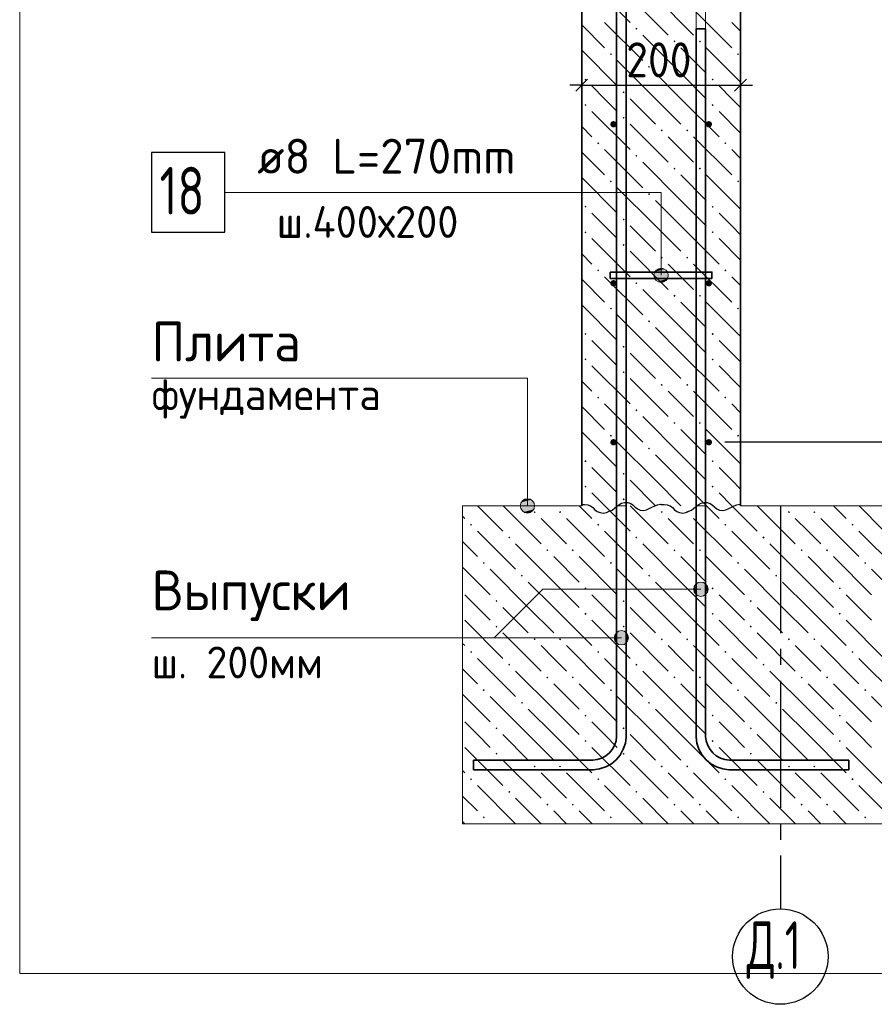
# Model space of a CAD drawing. Header units: millimetres. Extents: x 0 to 59400, y 0 to 42000.
# Tile 24 of 35: x 37618 to 42995, y 11608 to 17801. Entities that reach past the tile are written whole.
import ezdxf

# ---------------------------------------------------------------- set-up
doc = ezdxf.new("R2010")
doc.units = ezdxf.units.MM
doc.linetypes.add('______5', pattern=[1100, 800, -100, 100, -100])
for name, color, linetype, lineweight in [('Standard', 7, 'Continuous', 25), ('Выпуски арматуры Г-обр.', 52, 'Continuous', 25), ('ЖБ Стена верхний уровень', 7, 'Continuous', 35), ('Позиционная метка диаметр_ шаг', 7, 'Continuous', 13), ('Позиционная метка линия выноска', 7, 'Continuous', 13), ('Примечания', 7, 'Continuous', 13), ('Стена фоновая арматура У1', 7, 'Continuous', 18), ('Стена фоновая арматура Х1', 7, 'Continuous', 35), ('Стена фоновая затяжка С-обр.', 52, 'Continuous', 25), ('Фоновоя арматура Х1', 52, 'Continuous', 25)]:
    doc.layers.add(name, color=color, linetype=linetype, lineweight=lineweight)
doc.layers.add('Оси', color=7, linetype='______5')
doc.styles.add('ISOCPEUR', font='txt')

msp = doc.modelspace()

# ---------------------------------------------------------------- hatches: boundary and pattern name
at = {"layer": 'ЖБ Стена верхний уровень', "linetype": 'Continuous', "lineweight": 18, "transparency": 33554687}
for points in [[(41491.4, 17744.2), (41497.9, 17750.7), (41504.4, 17744.2), (41497.9, 17737.7)], [(41731.4, 17664.2), (41737.9, 17670.7), (41744.4, 17664.2), (41737.9, 17657.7)], [(41891.4, 17664.2), (41897.9, 17670.7), (41904.4, 17664.2), (41897.9, 17657.7)], [(41331.4, 17584.2), (41337.9, 17590.7), (41344.4, 17584.2), (41337.9, 17577.7)], [(42131.4, 17584.2), (42137.9, 17590.7), (42144.4, 17584.2), (42137.9, 17577.7)], [(41571.4, 17504.2), (41577.9, 17510.7), (41584.4, 17504.2), (41577.9, 17497.7)], [(41171.4, 17424.2), (41177.9, 17430.7), (41184.4, 17424.2), (41177.9, 17417.7)], [(41971.4, 17424.2), (41977.9, 17430.7), (41984.4, 17424.2), (41977.9, 17417.7)], [(41411.4, 17344.2), (41417.9, 17350.7), (41424.4, 17344.2), (41417.9, 17337.7)], [(41171.4, 17264.2), (41177.9, 17270.7), (41184.4, 17264.2), (41177.9, 17257.7)], [(41971.4, 17264.2), (41977.9, 17270.7), (41984.4, 17264.2), (41977.9, 17257.7)], [(41411.4, 17184.2), (41417.9, 17190.7), (41424.4, 17184.2), (41417.9, 17177.7)], [(41651.4, 17104.2), (41657.9, 17110.7), (41664.4, 17104.2), (41657.9, 17097.7)], [(41811.4, 17104.2), (41817.9, 17110.7), (41824.4, 17104.2), (41817.9, 17097.7)], [(41251.4, 17024.2), (41257.9, 17030.7), (41264.4, 17024.2), (41257.9, 17017.7)], [(42051.4, 17024.2), (42057.9, 17030.7), (42064.4, 17024.2), (42057.9, 17017.7)], [(41491.4, 16944.2), (41497.9, 16950.7), (41504.4, 16944.2), (41497.9, 16937.7)], [(41731.4, 16864.2), (41737.9, 16870.7), (41744.4, 16864.2), (41737.9, 16857.7)], [(41891.4, 16864.2), (41897.9, 16870.7), (41904.4, 16864.2), (41897.9, 16857.7)], [(41331.4, 16784.2), (41337.9, 16790.7), (41344.4, 16784.2), (41337.9, 16777.7)], [(42131.4, 16784.2), (42137.9, 16790.7), (42144.4, 16784.2), (42137.9, 16777.7)], [(41571.4, 16704.2), (41577.9, 16710.7), (41584.4, 16704.2), (41577.9, 16697.7)], [(41171.4, 16624.2), (41177.9, 16630.7), (41184.4, 16624.2), (41177.9, 16617.7)], [(41971.4, 16624.2), (41977.9, 16630.7), (41984.4, 16624.2), (41977.9, 16617.7)], [(41411.4, 16544.2), (41417.9, 16550.7), (41424.4, 16544.2), (41417.9, 16537.7)], [(41171.4, 16464.2), (41177.9, 16470.7), (41184.4, 16464.2), (41177.9, 16457.7)], [(41971.4, 16464.2), (41977.9, 16470.7), (41984.4, 16464.2), (41977.9, 16457.7)], [(41411.4, 16384.2), (41417.9, 16390.7), (41424.4, 16384.2), (41417.9, 16377.7)], [(41651.4, 16304.2), (41657.9, 16310.7), (41664.4, 16304.2), (41657.9, 16297.7)], [(41811.4, 16304.2), (41817.9, 16310.7), (41824.4, 16304.2), (41817.9, 16297.7)], [(41251.4, 16224.2), (41257.9, 16230.7), (41264.4, 16224.2), (41257.9, 16217.7)], [(42051.4, 16224.2), (42057.9, 16230.7), (42064.4, 16224.2), (42057.9, 16217.7)], [(41491.4, 16144.2), (41497.9, 16150.7), (41504.4, 16144.2), (41497.9, 16137.7)], [(41731.4, 16064.2), (41737.9, 16070.7), (41744.4, 16064.2), (41737.9, 16057.7)], [(41891.4, 16064.2), (41897.9, 16070.7), (41904.4, 16064.2), (41897.9, 16057.7)], [(41331.4, 15984.2), (41337.9, 15990.7), (41344.4, 15984.2), (41337.9, 15977.7)], [(42131.4, 15984.2), (42137.9, 15990.7), (42144.4, 15984.2), (42137.9, 15977.7)], [(41571.4, 15904.2), (41577.9, 15910.7), (41584.4, 15904.2), (41577.9, 15897.7)], [(41171.4, 15824.2), (41177.9, 15830.7), (41184.4, 15824.2), (41177.9, 15817.7)], [(41971.4, 15824.2), (41977.9, 15830.7), (41984.4, 15824.2), (41977.9, 15817.7)], [(41411.4, 15744.2), (41417.9, 15750.7), (41424.4, 15744.2), (41417.9, 15737.7)], [(41171.4, 15664.2), (41177.9, 15670.7), (41184.4, 15664.2), (41177.9, 15657.7)], [(41971.4, 15664.2), (41977.9, 15670.7), (41984.4, 15664.2), (41977.9, 15657.7)], [(41411.4, 15584.2), (41417.9, 15590.7), (41424.4, 15584.2), (41417.9, 15577.7)], [(41651.4, 15504.2), (41657.9, 15510.7), (41664.4, 15504.2), (41657.9, 15497.7)], [(41811.4, 15504.2), (41817.9, 15510.7), (41824.4, 15504.2), (41817.9, 15497.7)], [(41251.4, 15424.2), (41257.9, 15430.7), (41264.4, 15424.2), (41257.9, 15417.7)], [(42051.4, 15424.2), (42057.9, 15430.7), (42064.4, 15424.2), (42057.9, 15417.7)], [(41491.4, 15344.2), (41497.9, 15350.7), (41504.4, 15344.2), (41497.9, 15337.7)], [(41731.4, 15264.2), (41737.9, 15270.7), (41744.4, 15264.2), (41737.9, 15257.7)], [(41891.4, 15264.2), (41897.9, 15270.7), (41904.4, 15264.2), (41897.9, 15257.7)], [(41331.4, 15184.2), (41337.9, 15190.7), (41344.4, 15184.2), (41337.9, 15177.7)], [(42131.4, 15184.2), (42137.9, 15190.7), (42144.4, 15184.2), (42137.9, 15177.7)], [(41571.4, 15104.2), (41577.9, 15110.7), (41584.4, 15104.2), (41577.9, 15097.7)], [(41171.4, 15024.2), (41177.9, 15030.7), (41184.4, 15024.2), (41177.9, 15017.7)], [(41971.4, 15024.2), (41977.9, 15030.7), (41984.4, 15024.2), (41977.9, 15017.7)], [(41411.4, 14944.2), (41417.9, 14950.7), (41424.4, 14944.2), (41417.9, 14937.7)], [(41171.4, 14864.2), (41177.9, 14870.7), (41184.4, 14864.2), (41177.9, 14857.7)], [(41971.4, 14864.2), (41977.9, 14870.7), (41984.4, 14864.2), (41977.9, 14857.7)], [(41411.4, 14784.2), (41417.9, 14790.7), (41424.4, 14784.2), (41417.9, 14777.7)]]:
    msp.add_hatch(color=7, dxfattribs=at).paths.add_polyline_path(points, flags=16)
at = {"layer": 'Позиционная метка линия выноска', "linetype": 'Continuous', "lineweight": 13, "transparency": 33554687}
for points in [[(41676.3, 16232), (41631.3, 16232), (41615.1, 16215.8)], [(41676.3, 16232), (41615.1, 16215.8), (41692.5, 16215.8)], [(41631.3, 16232), (41676.3, 16232), (41653.8, 16238.3)], [(41692.5, 16215.8), (41615.1, 16215.8), (41608.8, 16193.3)], [(41692.5, 16215.8), (41608.8, 16193.3), (41698.8, 16193.3)], [(41698.8, 16193.3), (41608.8, 16193.3), (41615.1, 16170.8)], [(41698.8, 16193.3), (41615.1, 16170.8), (41692.5, 16170.8)], [(41692.5, 16170.8), (41615.1, 16170.8), (41631.3, 16154.6)], [(41692.5, 16170.8), (41631.3, 16154.6), (41676.3, 16154.6)], [(41676.3, 16154.6), (41631.3, 16154.6), (41653.8, 16148.3)], [(40767.6, 14743.3), (40857.6, 14743.3), (40851.3, 14765.8)], [(40767.6, 14743.3), (40851.3, 14765.8), (40773.9, 14765.8)], [(40773.9, 14720.8), (40857.6, 14743.3), (40767.6, 14743.3)], [(40773.9, 14765.8), (40851.3, 14765.8), (40835.1, 14782)], [(40773.9, 14765.8), (40835.1, 14782), (40790.1, 14782)], [(40773.9, 14720.8), (40851.3, 14720.8), (40857.6, 14743.3)], [(40790.1, 14782), (40835.1, 14782), (40812.6, 14788.3)], [(40790.1, 14704.6), (40851.3, 14720.8), (40773.9, 14720.8)], [(40790.1, 14704.6), (40835.1, 14704.6), (40851.3, 14720.8)], [(40835.1, 14704.6), (40790.1, 14704.6), (40812.6, 14698.3)], [(41881.3, 14180.1), (41881.3, 14257.5), (41865.1, 14241.3)], [(41903.8, 14173.8), (41903.8, 14263.8), (41881.3, 14257.5)], [(41903.8, 14173.8), (41881.3, 14257.5), (41881.3, 14180.1)], [(41926.3, 14180.1), (41926.3, 14257.5), (41903.8, 14263.8)], [(41926.3, 14180.1), (41903.8, 14263.8), (41903.8, 14173.8)], [(41942.5, 14196.3), (41942.5, 14241.3), (41926.3, 14257.5)], [(41942.5, 14196.3), (41926.3, 14257.5), (41926.3, 14180.1)], [(41865.1, 14196.3), (41865.1, 14241.3), (41858.8, 14218.8)], [(41881.3, 14180.1), (41865.1, 14241.3), (41865.1, 14196.3)], [(41942.5, 14241.3), (41942.5, 14196.3), (41948.8, 14218.8)], [(41365.1, 13890.9), (41365.1, 13935.9), (41358.8, 13913.4)], [(41381.3, 13874.7), (41381.3, 13952.1), (41365.1, 13935.9)], [(41381.3, 13874.7), (41365.1, 13935.9), (41365.1, 13890.9)], [(41403.8, 13868.4), (41403.8, 13958.4), (41381.3, 13952.1)], [(41403.8, 13868.4), (41381.3, 13952.1), (41381.3, 13874.7)], [(41426.3, 13874.7), (41426.3, 13952.1), (41403.8, 13958.4)], [(41426.3, 13874.7), (41403.8, 13958.4), (41403.8, 13868.4)], [(41442.5, 13890.9), (41442.5, 13935.9), (41426.3, 13952.1)], [(41442.5, 13890.9), (41426.3, 13952.1), (41426.3, 13874.7)], [(41442.5, 13935.9), (41442.5, 13890.9), (41448.8, 13913.4)]]:
    msp.add_hatch(color=7, dxfattribs=at).paths.add_polyline_path(points)
at = {"layer": 'Стена фоновая арматура У1', "linetype": 'Continuous', "lineweight": 13, "transparency": 33554687}
for points in [[(41373.8, 17143.3), (41372.3, 17150.9), (41368, 17157.4), (41361.5, 17161.7), (41353.8, 17163.3), (41346.2, 17161.7), (41339.7, 17157.4), (41335.4, 17150.9), (41333.8, 17143.3), (41335.4, 17135.6), (41339.7, 17129.1), (41346.2, 17124.8), (41353.8, 17123.3), (41361.5, 17124.8), (41368, 17129.1), (41372.3, 17135.6)], [(41973.8, 17143.3), (41972.3, 17150.9), (41968, 17157.4), (41961.5, 17161.7), (41953.8, 17163.3), (41946.2, 17161.7), (41939.7, 17157.4), (41935.4, 17150.9), (41933.8, 17143.3), (41935.4, 17135.6), (41939.7, 17129.1), (41946.2, 17124.8), (41953.8, 17123.3), (41961.5, 17124.8), (41968, 17129.1), (41972.3, 17135.6)], [(41373.8, 16143.3), (41372.3, 16150.9), (41368, 16157.4), (41361.5, 16161.7), (41353.8, 16163.3), (41346.2, 16161.7), (41339.7, 16157.4), (41335.4, 16150.9), (41333.8, 16143.3), (41335.4, 16135.6), (41339.7, 16129.1), (41346.2, 16124.8), (41353.8, 16123.3), (41361.5, 16124.8), (41368, 16129.1), (41372.3, 16135.6)], [(41973.8, 16143.3), (41972.3, 16150.9), (41968, 16157.4), (41961.5, 16161.7), (41953.8, 16163.3), (41946.2, 16161.7), (41939.7, 16157.4), (41935.4, 16150.9), (41933.8, 16143.3), (41935.4, 16135.6), (41939.7, 16129.1), (41946.2, 16124.8), (41953.8, 16123.3), (41961.5, 16124.8), (41968, 16129.1), (41972.3, 16135.6)], [(41373.8, 15143.3), (41372.3, 15150.9), (41368, 15157.4), (41361.5, 15161.7), (41353.8, 15163.3), (41346.2, 15161.7), (41339.7, 15157.4), (41335.4, 15150.9), (41333.8, 15143.3), (41335.4, 15135.6), (41339.7, 15129.1), (41346.2, 15124.8), (41353.8, 15123.3), (41361.5, 15124.8), (41368, 15129.1), (41372.3, 15135.6)], [(41973.8, 15143.3), (41972.3, 15150.9), (41968, 15157.4), (41961.5, 15161.7), (41953.8, 15163.3), (41946.2, 15161.7), (41939.7, 15157.4), (41935.4, 15150.9), (41933.8, 15143.3), (41935.4, 15135.6), (41939.7, 15129.1), (41946.2, 15124.8), (41953.8, 15123.3), (41961.5, 15124.8), (41968, 15129.1), (41972.3, 15135.6)]]:
    msp.add_hatch(color=7, dxfattribs=at).paths.add_polyline_path(points)
at = {"layer": 'Фоновоя арматура Х1', "linetype": 'Continuous', "lineweight": 18, "transparency": 33554687}
for points in [[(40851.4, 14704.2), (40857.9, 14710.7), (40864.4, 14704.2), (40857.9, 14697.7)], [(41011.4, 14704.2), (41017.9, 14710.7), (41024.4, 14704.2), (41017.9, 14697.7)], [(41651.4, 14704.2), (41657.9, 14710.7), (41664.4, 14704.2), (41657.9, 14697.7)], [(41811.4, 14704.2), (41817.9, 14710.7), (41824.4, 14704.2), (41817.9, 14697.7)], [(42451.4, 14704.2), (42457.9, 14710.7), (42464.4, 14704.2), (42457.9, 14697.7)], [(42611.4, 14704.2), (42617.9, 14710.7), (42624.4, 14704.2), (42617.9, 14697.7)], [(40451.4, 14624.2), (40457.9, 14630.7), (40464.4, 14624.2), (40457.9, 14617.7)], [(41251.4, 14624.2), (41257.9, 14630.7), (41264.4, 14624.2), (41257.9, 14617.7)], [(42051.4, 14624.2), (42057.9, 14630.7), (42064.4, 14624.2), (42057.9, 14617.7)], [(42851.4, 14624.2), (42857.9, 14630.7), (42864.4, 14624.2), (42857.9, 14617.7)], [(40691.4, 14544.2), (40697.9, 14550.7), (40704.4, 14544.2), (40697.9, 14537.7)], [(41491.4, 14544.2), (41497.9, 14550.7), (41504.4, 14544.2), (41497.9, 14537.7)], [(42291.4, 14544.2), (42297.9, 14550.7), (42304.4, 14544.2), (42297.9, 14537.7)], [(40931.4, 14464.2), (40937.9, 14470.7), (40944.4, 14464.2), (40937.9, 14457.7)], [(41091.4, 14464.2), (41097.9, 14470.7), (41104.4, 14464.2), (41097.9, 14457.7)], [(41731.4, 14464.2), (41737.9, 14470.7), (41744.4, 14464.2), (41737.9, 14457.7)], [(41891.4, 14464.2), (41897.9, 14470.7), (41904.4, 14464.2), (41897.9, 14457.7)], [(42531.4, 14464.2), (42537.9, 14470.7), (42544.4, 14464.2), (42537.9, 14457.7)], [(42691.4, 14464.2), (42697.9, 14470.7), (42704.4, 14464.2), (42697.9, 14457.7)], [(40531.4, 14384.2), (40537.9, 14390.7), (40544.4, 14384.2), (40537.9, 14377.7)], [(41331.4, 14384.2), (41337.9, 14390.7), (41344.4, 14384.2), (41337.9, 14377.7)], [(42131.4, 14384.2), (42137.9, 14390.7), (42144.4, 14384.2), (42137.9, 14377.7)], [(42931.4, 14384.2), (42937.9, 14390.7), (42944.4, 14384.2), (42937.9, 14377.7)], [(40771.4, 14304.2), (40777.9, 14310.7), (40784.4, 14304.2), (40777.9, 14297.7)], [(41571.4, 14304.2), (41577.9, 14310.7), (41584.4, 14304.2), (41577.9, 14297.7)], [(42371.4, 14304.2), (42377.9, 14310.7), (42384.4, 14304.2), (42377.9, 14297.7)], [(41171.4, 14224.2), (41177.9, 14230.7), (41184.4, 14224.2), (41177.9, 14217.7)], [(41971.4, 14224.2), (41977.9, 14230.7), (41984.4, 14224.2), (41977.9, 14217.7)], [(42771.4, 14224.2), (42777.9, 14230.7), (42784.4, 14224.2), (42777.9, 14217.7)], [(40611.4, 14144.2), (40617.9, 14150.7), (40624.4, 14144.2), (40617.9, 14137.7)], [(41411.4, 14144.2), (41417.9, 14150.7), (41424.4, 14144.2), (41417.9, 14137.7)], [(42211.4, 14144.2), (42217.9, 14150.7), (42224.4, 14144.2), (42217.9, 14137.7)], [(41171.4, 14064.2), (41177.9, 14070.7), (41184.4, 14064.2), (41177.9, 14057.7)], [(41971.4, 14064.2), (41977.9, 14070.7), (41984.4, 14064.2), (41977.9, 14057.7)], [(42771.4, 14064.2), (42777.9, 14070.7), (42784.4, 14064.2), (42777.9, 14057.7)], [(40611.4, 13984.2), (40617.9, 13990.7), (40624.4, 13984.2), (40617.9, 13977.7)], [(41411.4, 13984.2), (41417.9, 13990.7), (41424.4, 13984.2), (41417.9, 13977.7)], [(42211.4, 13984.2), (42217.9, 13990.7), (42224.4, 13984.2), (42217.9, 13977.7)], [(40851.4, 13904.2), (40857.9, 13910.7), (40864.4, 13904.2), (40857.9, 13897.7)], [(41011.4, 13904.2), (41017.9, 13910.7), (41024.4, 13904.2), (41017.9, 13897.7)], [(41651.4, 13904.2), (41657.9, 13910.7), (41664.4, 13904.2), (41657.9, 13897.7)], [(41811.4, 13904.2), (41817.9, 13910.7), (41824.4, 13904.2), (41817.9, 13897.7)], [(42451.4, 13904.2), (42457.9, 13910.7), (42464.4, 13904.2), (42457.9, 13897.7)], [(42611.4, 13904.2), (42617.9, 13910.7), (42624.4, 13904.2), (42617.9, 13897.7)], [(40451.4, 13824.2), (40457.9, 13830.7), (40464.4, 13824.2), (40457.9, 13817.7)], [(41251.4, 13824.2), (41257.9, 13830.7), (41264.4, 13824.2), (41257.9, 13817.7)], [(42051.4, 13824.2), (42057.9, 13830.7), (42064.4, 13824.2), (42057.9, 13817.7)], [(42851.4, 13824.2), (42857.9, 13830.7), (42864.4, 13824.2), (42857.9, 13817.7)], [(40691.4, 13744.2), (40697.9, 13750.7), (40704.4, 13744.2), (40697.9, 13737.7)], [(41491.4, 13744.2), (41497.9, 13750.7), (41504.4, 13744.2), (41497.9, 13737.7)], [(42291.4, 13744.2), (42297.9, 13750.7), (42304.4, 13744.2), (42297.9, 13737.7)], [(40931.4, 13664.2), (40937.9, 13670.7), (40944.4, 13664.2), (40937.9, 13657.7)], [(41091.4, 13664.2), (41097.9, 13670.7), (41104.4, 13664.2), (41097.9, 13657.7)], [(41731.4, 13664.2), (41737.9, 13670.7), (41744.4, 13664.2), (41737.9, 13657.7)], [(41891.4, 13664.2), (41897.9, 13670.7), (41904.4, 13664.2), (41897.9, 13657.7)], [(42531.4, 13664.2), (42537.9, 13670.7), (42544.4, 13664.2), (42537.9, 13657.7)], [(42691.4, 13664.2), (42697.9, 13670.7), (42704.4, 13664.2), (42697.9, 13657.7)], [(40531.4, 13584.2), (40537.9, 13590.7), (40544.4, 13584.2), (40537.9, 13577.7)], [(41331.4, 13584.2), (41337.9, 13590.7), (41344.4, 13584.2), (41337.9, 13577.7)], [(42131.4, 13584.2), (42137.9, 13590.7), (42144.4, 13584.2), (42137.9, 13577.7)], [(42931.4, 13584.2), (42937.9, 13590.7), (42944.4, 13584.2), (42937.9, 13577.7)], [(40771.4, 13504.2), (40777.9, 13510.7), (40784.4, 13504.2), (40777.9, 13497.7)], [(41571.4, 13504.2), (41577.9, 13510.7), (41584.4, 13504.2), (41577.9, 13497.7)], [(42371.4, 13504.2), (42377.9, 13510.7), (42384.4, 13504.2), (42377.9, 13497.7)], [(41171.4, 13424.2), (41177.9, 13430.7), (41184.4, 13424.2), (41177.9, 13417.7)], [(41971.4, 13424.2), (41977.9, 13430.7), (41984.4, 13424.2), (41977.9, 13417.7)], [(42771.4, 13424.2), (42777.9, 13430.7), (42784.4, 13424.2), (42777.9, 13417.7)], [(40611.4, 13344.2), (40617.9, 13350.7), (40624.4, 13344.2), (40617.9, 13337.7)], [(41411.4, 13344.2), (41417.9, 13350.7), (41424.4, 13344.2), (41417.9, 13337.7)], [(42211.4, 13344.2), (42217.9, 13350.7), (42224.4, 13344.2), (42217.9, 13337.7)], [(41171.4, 13264.2), (41177.9, 13270.7), (41184.4, 13264.2), (41177.9, 13257.7)], [(41971.4, 13264.2), (41977.9, 13270.7), (41984.4, 13264.2), (41977.9, 13257.7)], [(42771.4, 13264.2), (42777.9, 13270.7), (42784.4, 13264.2), (42777.9, 13257.7)], [(40611.4, 13184.2), (40617.9, 13190.7), (40624.4, 13184.2), (40617.9, 13177.7)], [(41411.4, 13184.2), (41417.9, 13190.7), (41424.4, 13184.2), (41417.9, 13177.7)], [(42211.4, 13184.2), (42217.9, 13190.7), (42224.4, 13184.2), (42217.9, 13177.7)], [(40851.4, 13104.2), (40857.9, 13110.7), (40864.4, 13104.2), (40857.9, 13097.7)], [(41011.4, 13104.2), (41017.9, 13110.7), (41024.4, 13104.2), (41017.9, 13097.7)], [(41651.4, 13104.2), (41657.9, 13110.7), (41664.4, 13104.2), (41657.9, 13097.7)], [(41811.4, 13104.2), (41817.9, 13110.7), (41824.4, 13104.2), (41817.9, 13097.7)], [(42451.4, 13104.2), (42457.9, 13110.7), (42464.4, 13104.2), (42457.9, 13097.7)], [(42611.4, 13104.2), (42617.9, 13110.7), (42624.4, 13104.2), (42617.9, 13097.7)], [(40451.4, 13024.2), (40457.9, 13030.7), (40464.4, 13024.2), (40457.9, 13017.7)], [(41251.4, 13024.2), (41257.9, 13030.7), (41264.4, 13024.2), (41257.9, 13017.7)], [(42051.4, 13024.2), (42057.9, 13030.7), (42064.4, 13024.2), (42057.9, 13017.7)], [(42851.4, 13024.2), (42857.9, 13030.7), (42864.4, 13024.2), (42857.9, 13017.7)], [(40691.4, 12944.2), (40697.9, 12950.7), (40704.4, 12944.2), (40697.9, 12937.7)], [(41491.4, 12944.2), (41497.9, 12950.7), (41504.4, 12944.2), (41497.9, 12937.7)], [(42291.4, 12944.2), (42297.9, 12950.7), (42304.4, 12944.2), (42297.9, 12937.7)], [(40931.4, 12864.2), (40937.9, 12870.7), (40944.4, 12864.2), (40937.9, 12857.7)], [(41091.4, 12864.2), (41097.9, 12870.7), (41104.4, 12864.2), (41097.9, 12857.7)], [(41731.4, 12864.2), (41737.9, 12870.7), (41744.4, 12864.2), (41737.9, 12857.7)], [(41891.4, 12864.2), (41897.9, 12870.7), (41904.4, 12864.2), (41897.9, 12857.7)], [(42531.4, 12864.2), (42537.9, 12870.7), (42544.4, 12864.2), (42537.9, 12857.7)], [(42691.4, 12864.2), (42697.9, 12870.7), (42704.4, 12864.2), (42697.9, 12857.7)], [(40531.4, 12784.2), (40537.9, 12790.7), (40544.4, 12784.2), (40537.9, 12777.7)], [(41331.4, 12784.2), (41337.9, 12790.7), (41344.4, 12784.2), (41337.9, 12777.7)], [(42131.4, 12784.2), (42137.9, 12790.7), (42144.4, 12784.2), (42137.9, 12777.7)], [(42931.4, 12784.2), (42937.9, 12790.7), (42944.4, 12784.2), (42937.9, 12777.7)]]:
    msp.add_hatch(color=7, dxfattribs=at).paths.add_polyline_path(points, flags=16)

# ---------------------------------------------------------------- linework, layer by layer
at = {"layer": 'Standard', "color": 7, "linetype": 'Continuous', "lineweight": -3, "transparency": 33554687}
for p, q in [((41153.8, 17388.4), (41153.8, 17513.4)), ((42153.8, 17388.4), (42153.8, 17513.4)), ((41153.8, 17388.4), (41078.8, 17388.4)), ((41153.8, 17388.4), (41153.8, 17263.4)), ((41153.8, 17388.4), (41153.8, 17388.4)), ((42153.8, 17388.4), (42153.8, 17263.4)), ((42153.8, 17388.4), (42153.8, 17388.4)), ((42153.8, 17388.4), (42228.8, 17388.4))]:
    msp.add_line(p, q, dxfattribs=at)
at = {"layer": 'Standard', "color": 7, "linetype": 'Continuous', "lineweight": 25, "transparency": 33554687}
for p, q in [((41116.3, 17350.9), (41191.3, 17425.9)), ((42116.3, 17350.9), (42191.3, 17425.9))]:
    msp.add_line(p, q, dxfattribs=at)
at = {"layer": 'Standard', "color": 254, "linetype": 'Continuous', "lineweight": 18, "true_color": 0xc4c4ff, "transparency": 33554687}
msp.add_lwpolyline([(37617.7, 11801.7), (44153.8, 11801.7), (44153.8, 30111.6), (37617.7, 30111.6), (37617.7, 11801.7)], dxfattribs=at)
at = {"layer": 'Standard', "color": 7, "linetype": 'Continuous', "lineweight": -3, "transparency": 33554687}
for points in [[(41153.8, 17388.4), (41259.5, 17388.4), (41259.5, 17388.4), (42153.8, 17388.4)], [(43389.4, 15143.3), (43372.4, 15143.3), (43372.4, 15143.3), (43372.4, 15143.3), (43372.4, 15143.3), (43372.4, 15143.3), (43372.4, 15143.3), (42053.8, 15143.3)]]:
    msp.add_lwpolyline(points, dxfattribs=at)
at = {"layer": 'Выпуски арматуры Г-обр.', "color": 7, "linetype": 'Continuous', "lineweight": 35, "transparency": 33554687}
for points in [[(41433.8, 19743.3), (41433.8, 13289.1), (41428.6, 13251.4), (41415.7, 13212.2), (41395.5, 13176.1), (41370.6, 13146.4), (41340.9, 13121.6), (41304.9, 13101.4), (41265.7, 13088.5), (41228, 13083.3), (40473.8, 13083.3), (40473.8, 13143.3), (41223.9, 13143.3), (41252, 13147.2), (41280.6, 13156.6), (41306.8, 13171.3), (41328.1, 13189), (41345.8, 13210.3), (41360.5, 13236.5), (41369.9, 13265.1), (41373.8, 13293.2), (41373.8, 19743.3), (41433.8, 19743.3)], [(41933.8, 17743.3), (41933.8, 13293.2), (41937.8, 13265.1), (41947.2, 13236.5), (41961.8, 13210.3), (41979.6, 13189), (42000.9, 13171.3), (42027.1, 13156.6), (42055.6, 13147.2), (42083.8, 13143.3), (42833.8, 13143.3), (42833.8, 13083.3), (42079.6, 13083.3), (42042, 13088.5), (42002.8, 13101.4), (41966.7, 13121.6), (41937, 13146.4), (41912.2, 13176.1), (41892, 13212.2), (41879.1, 13251.4), (41873.8, 13289.1), (41873.8, 17743.3), (41933.8, 17743.3)]]:
    msp.add_lwpolyline(points, dxfattribs=at)
at = {"layer": 'ЖБ Стена верхний уровень', "color": 7, "linetype": 'Continuous', "lineweight": 35, "transparency": 33554687}
for p, q in [((41153.8, 25993.3), (41153.8, 14743.3)), ((42153.8, 14743.3), (42153.8, 25993.3))]:
    msp.add_line(p, q, dxfattribs=at)
at = {"layer": 'ЖБ Стена верхний уровень', "color": 9, "linetype": 'Continuous', "lineweight": 18, "true_color": 0xc7c7c7, "transparency": 33554687}
for p, q in [((41217.9, 18024.2), (41457.9, 17784.2)), ((41457.9, 17944.2), (41697.9, 17704.2)), ((41777.9, 17784.2), (41697.9, 17864.2)), ((41857.9, 17864.2), (42097.9, 17624.2)), ((41297.9, 17784.2), (41537.9, 17544.2)), ((41857.9, 17704.2), (41777.9, 17784.2)), ((42097.9, 17784.2), (42153.8, 17728.3)), ((41153.8, 17768.3), (41297.9, 17624.2)), ((41777.9, 17464.2), (41537.9, 17704.2)), ((41153.8, 17608.3), (41377.9, 17384.2)), ((41777.9, 17624.2), (41937.9, 17464.2)), ((41937.9, 17624.2), (42153.8, 17408.3)), ((41617.9, 17304.2), (41377.9, 17544.2)), ((41617.9, 17464.2), (41777.9, 17304.2)), ((41777.9, 17464.2), (41937.9, 17304.2)), ((41297.9, 17304.2), (41217.9, 17384.2)), ((42097.9, 17304.2), (42017.9, 17384.2)), ((41377.9, 17224.2), (41297.9, 17304.2)), ((41457.9, 17304.2), (41617.9, 17144.2)), ((41617.9, 17304.2), (41777.9, 17144.2)), ((41777.9, 17304.2), (42017.9, 17064.2)), ((42153.8, 17248.3), (42097.9, 17304.2)), ((41217.9, 17224.2), (41457.9, 16984.2)), ((42017.9, 17224.2), (42153.8, 17088.3)), ((41153.8, 17128.3), (41217.9, 17064.2)), ((41457.9, 17144.2), (41697.9, 16904.2)), ((41777.9, 16984.2), (41697.9, 17064.2)), ((41857.9, 17064.2), (42097.9, 16824.2)), ((41153.8, 16968.3), (41297.9, 16824.2)), ((41297.9, 16984.2), (41537.9, 16744.2)), ((41857.9, 16904.2), (41777.9, 16984.2)), ((42097.9, 16984.2), (42153.8, 16928.3)), ((41777.9, 16664.2), (41537.9, 16904.2)), ((41153.8, 16808.3), (41377.9, 16584.2)), ((41777.9, 16824.2), (41937.9, 16664.2)), ((41937.9, 16824.2), (42153.8, 16608.3)), ((41617.9, 16504.2), (41377.9, 16744.2)), ((41617.9, 16664.2), (41777.9, 16504.2)), ((41777.9, 16664.2), (41937.9, 16504.2)), ((41297.9, 16504.2), (41217.9, 16584.2)), ((42097.9, 16504.2), (42017.9, 16584.2)), ((41377.9, 16424.2), (41297.9, 16504.2)), ((41457.9, 16504.2), (41617.9, 16344.2)), ((41617.9, 16504.2), (41777.9, 16344.2)), ((41777.9, 16504.2), (42017.9, 16264.2)), ((42153.8, 16448.3), (42097.9, 16504.2)), ((41217.9, 16424.2), (41457.9, 16184.2)), ((42017.9, 16424.2), (42153.8, 16288.3)), ((41153.8, 16328.3), (41217.9, 16264.2)), ((41457.9, 16344.2), (41697.9, 16104.2)), ((41777.9, 16184.2), (41697.9, 16264.2)), ((41857.9, 16264.2), (42097.9, 16024.2)), ((41153.8, 16168.3), (41297.9, 16024.2)), ((41297.9, 16184.2), (41537.9, 15944.2)), ((41857.9, 16104.2), (41777.9, 16184.2)), ((42097.9, 16184.2), (42153.8, 16128.3)), ((41777.9, 15864.2), (41537.9, 16104.2)), ((41153.8, 16008.3), (41377.9, 15784.2)), ((41777.9, 16024.2), (41937.9, 15864.2)), ((41937.9, 16024.2), (42153.8, 15808.3)), ((41617.9, 15704.2), (41377.9, 15944.2)), ((41617.9, 15864.2), (41777.9, 15704.2)), ((41777.9, 15864.2), (41937.9, 15704.2)), ((41297.9, 15704.2), (41217.9, 15784.2)), ((42097.9, 15704.2), (42017.9, 15784.2)), ((41377.9, 15624.2), (41297.9, 15704.2)), ((41457.9, 15704.2), (41617.9, 15544.2)), ((41617.9, 15704.2), (41777.9, 15544.2)), ((41777.9, 15704.2), (42017.9, 15464.2)), ((42153.8, 15648.3), (42097.9, 15704.2)), ((41217.9, 15624.2), (41457.9, 15384.2)), ((42017.9, 15624.2), (42153.8, 15488.3)), ((41457.9, 15544.2), (41697.9, 15304.2)), ((41153.8, 15528.3), (41217.9, 15464.2)), ((41777.9, 15384.2), (41697.9, 15464.2)), ((41857.9, 15464.2), (42097.9, 15224.2)), ((41153.8, 15368.3), (41297.9, 15224.2)), ((41297.9, 15384.2), (41537.9, 15144.2)), ((41857.9, 15304.2), (41777.9, 15384.2)), ((42097.9, 15384.2), (42153.8, 15328.3)), ((41777.9, 15064.2), (41537.9, 15304.2)), ((41153.8, 15208.3), (41377.9, 14984.2)), ((41777.9, 15224.2), (41937.9, 15064.2)), ((41937.9, 15224.2), (42153.8, 15008.3)), ((41617.9, 14904.2), (41377.9, 15144.2)), ((41617.9, 15064.2), (41777.9, 14904.2)), ((41777.9, 15064.2), (41937.9, 14904.2)), ((41297.9, 14904.2), (41217.9, 14984.2)), ((42097.9, 14904.2), (42017.9, 14984.2)), ((41377.9, 14824.2), (41297.9, 14904.2)), ((41457.9, 14904.2), (41617.9, 14744.2)), ((41617.9, 14904.2), (41777.9, 14744.2)), ((41777.9, 14904.2), (41938.8, 14743.3)), ((42153.8, 14848.3), (42097.9, 14904.2)), ((41217.9, 14824.2), (41298.8, 14743.3)), ((42017.9, 14824.2), (42098.8, 14743.3)), ((41457.9, 14744.2), (41458.8, 14743.3))]:
    msp.add_line(p, q, dxfattribs=at)
at = {"layer": 'Оси', "color": 8, "linetype": '______5', "lineweight": -3, "transparency": 33554687}
msp.add_line((42403.8, 14743.3), (42403.8, 12208.3), dxfattribs=at)
at = {"layer": 'Оси', "color": 7, "linetype": 'Continuous', "lineweight": -3, "transparency": 33554687}
msp.add_circle((42403.8, 11908.3), 300, dxfattribs=at)
at = {"layer": 'Позиционная метка линия выноска', "color": 7, "linetype": 'Continuous', "lineweight": 13, "transparency": 33554687}
for p, q in [((41653.8, 16238.3), (41653.8, 16238.3)), ((41608.8, 16193.3), (41608.8, 16193.3)), ((41698.8, 16193.3), (41698.8, 16193.3)), ((41653.8, 16148.3), (41653.8, 16148.3)), ((40767.6, 14743.3), (40767.6, 14743.3)), ((40812.6, 14788.3), (40812.6, 14788.3)), ((40857.6, 14743.3), (40857.6, 14743.3)), ((40812.6, 14698.3), (40812.6, 14698.3)), ((41903.8, 14263.8), (41903.8, 14263.8)), ((41858.8, 14218.8), (41858.8, 14218.8)), ((41948.8, 14218.8), (41948.8, 14218.8)), ((41903.8, 14173.8), (41903.8, 14173.8)), ((41403.8, 13958.4), (41403.8, 13958.4)), ((41358.8, 13913.4), (41358.8, 13913.4)), ((41448.8, 13913.4), (41448.8, 13913.4)), ((41403.8, 13868.4), (41403.8, 13868.4))]:
    msp.add_line(p, q, dxfattribs=at)
for points in [[(38908, 16715), (41653.8, 16715), (41653.8, 16193.3)], [(40812.6, 14743.3), (40812.6, 15546.1), (38448, 15546.1)], [(41903.8, 14218.8), (40909.3, 14218.8), (40604, 13913.4)], [(41403.8, 13913.4), (40862.6, 13913.4), (38448, 13913.4)]]:
    msp.add_lwpolyline(points, dxfattribs=at)
for centre in [(41653.8, 16193.3), (40812.6, 14743.3), (41903.8, 14218.8), (41403.8, 13913.4)]:
    msp.add_circle(centre, 45, dxfattribs=at)
at = {"layer": 'Примечания', "color": 7, "linetype": 'Continuous', "lineweight": 25, "transparency": 33554687}
msp.add_line((42153.8, 14752), (42153.8, 14752), dxfattribs=at)
for points in [[(41153.8, 14752), (41172.3, 14752.3), (41192.3, 14749.4), (41210.3, 14742.8), (41224.8, 14731.9), (41237.3, 14718.9), (41251.8, 14708), (41270.3, 14701.4), (41289.8, 14697.5), (41309.3, 14701.9), (41327.3, 14708.9), (41344.8, 14717), (41359.8, 14727.7), (41373.8, 14739.2), (41387.8, 14750.6), (41404.8, 14759.6), (41423.8, 14764.4), (41443.8, 14763.7), (41463.3, 14758.4), (41477.8, 14747.7), (41490.8, 14735.2), (41504.8, 14723.8), (41521.8, 14715.3), (41541.8, 14713.4), (41561.3, 14718.2), (41578.8, 14725.8), (41595.8, 14734.3), (41613.3, 14742.5), (41630.3, 14750.6), (41649.8, 14754.4), (41653.8, 14754.8)], [(41653.8, 14752), (41672.3, 14752.3), (41692.3, 14749.4), (41710.3, 14742.8), (41724.8, 14731.9), (41737.3, 14718.9), (41751.8, 14708), (41770.3, 14701.4), (41789.8, 14697.5), (41809.3, 14701.9), (41827.3, 14708.9), (41844.8, 14717), (41859.8, 14727.7), (41873.8, 14739.2), (41887.8, 14750.6), (41904.8, 14759.6), (41923.8, 14764.4), (41943.8, 14763.7), (41963.3, 14758.4), (41977.8, 14747.7), (41990.8, 14735.2), (42004.8, 14723.8), (42021.8, 14715.3), (42041.8, 14713.4), (42061.3, 14718.2), (42078.8, 14725.8), (42095.8, 14734.3), (42113.3, 14742.5), (42130.3, 14750.6), (42149.8, 14754.4), (42153.8, 14754.8)]]:
    msp.add_lwpolyline(points, dxfattribs=at)
at = {"layer": 'Стена фоновая арматура Х1', "color": 7, "linetype": 'Continuous', "lineweight": 18, "transparency": 33554687}
for points in [[(41433.8, 25868.3), (41433.8, 14743.3), (41373.8, 14743.3), (41373.8, 25868.3), (41433.8, 25868.3)], [(41933.8, 25868.3), (41933.8, 14743.3), (41873.8, 14743.3), (41873.8, 25868.3), (41933.8, 25868.3)]]:
    msp.add_lwpolyline(points, dxfattribs=at)
at = {"layer": 'Стена фоновая затяжка С-обр.', "color": 7, "linetype": 'Continuous', "lineweight": 25, "transparency": 33554687}
msp.add_lwpolyline([(38448, 16465), (38908, 16465), (38908, 16965), (38448, 16965), (38448, 16465)], dxfattribs=at)
at = {"layer": 'Стена фоновая затяжка С-обр.', "color": 7, "linetype": 'Continuous', "lineweight": 35, "transparency": 33554687}
msp.add_lwpolyline([(41333.8, 16213.3), (41973.8, 16213.3), (41973.8, 16173.3), (41333.8, 16173.3), (41333.8, 16213.3)], dxfattribs=at)
at = {"layer": 'Фоновоя арматура Х1', "color": 7, "linetype": 'Continuous', "lineweight": 13, "transparency": 33554687}
for p, q in [((40403.8, 14743.3), (40403.8, 12743.3)), ((41153.8, 14743.3), (40403.8, 14743.3)), ((43653.8, 14743.3), (42153.8, 14743.3)), ((40403.8, 12743.3), (43653.8, 12743.3))]:
    msp.add_line(p, q, dxfattribs=at)
at = {"layer": 'Фоновоя арматура Х1', "color": 252, "linetype": 'Continuous', "lineweight": 18, "true_color": 0x8f8f8f, "transparency": 33554687}
for p, q in [((40498.8, 14743.3), (40657.9, 14584.2)), ((40658.8, 14743.3), (40897.9, 14504.2)), ((41138.8, 14743.3), (41217.9, 14664.2)), ((41298.8, 14743.3), (41457.9, 14584.2)), ((41458.8, 14743.3), (41697.9, 14504.2)), ((41938.8, 14743.3), (42017.9, 14664.2)), ((42098.8, 14743.3), (42257.9, 14584.2)), ((42258.8, 14743.3), (42497.9, 14504.2)), ((42738.8, 14743.3), (42817.9, 14664.2)), ((42898.8, 14743.3), (43057.9, 14584.2)), ((40403.8, 14678.3), (40417.9, 14664.2)), ((40977.9, 14584.2), (40897.9, 14664.2)), ((41057.9, 14664.2), (41297.9, 14424.2)), ((41777.9, 14584.2), (41697.9, 14664.2)), ((41857.9, 14664.2), (42097.9, 14424.2)), ((42577.9, 14584.2), (42497.9, 14664.2)), ((42657.9, 14664.2), (42897.9, 14424.2)), ((40497.9, 14584.2), (40737.9, 14344.2)), ((41057.9, 14504.2), (40977.9, 14584.2)), ((41297.9, 14584.2), (41537.9, 14344.2)), ((41857.9, 14504.2), (41777.9, 14584.2)), ((42097.9, 14584.2), (42337.9, 14344.2)), ((42657.9, 14504.2), (42577.9, 14584.2)), ((42897.9, 14584.2), (43137.9, 14344.2)), ((40403.8, 14518.3), (40497.9, 14424.2)), ((40977.9, 14264.2), (40737.9, 14504.2)), ((41777.9, 14264.2), (41537.9, 14504.2)), ((42577.9, 14264.2), (42337.9, 14504.2)), ((40977.9, 14424.2), (41137.9, 14264.2)), ((41137.9, 14424.2), (41377.9, 14184.2)), ((41777.9, 14424.2), (41937.9, 14264.2)), ((41937.9, 14424.2), (42177.9, 14184.2)), ((42577.9, 14424.2), (42737.9, 14264.2)), ((42737.9, 14424.2), (42977.9, 14184.2)), ((40403.8, 14358.3), (40577.9, 14184.2)), ((40817.9, 14104.2), (40577.9, 14344.2)), ((41617.9, 14104.2), (41377.9, 14344.2)), ((42417.9, 14104.2), (42177.9, 14344.2)), ((43217.9, 14104.2), (42977.9, 14344.2)), ((40817.9, 14264.2), (40977.9, 14104.2)), ((40977.9, 14264.2), (41137.9, 14104.2)), ((41617.9, 14264.2), (41777.9, 14104.2)), ((41777.9, 14264.2), (41937.9, 14104.2)), ((42417.9, 14264.2), (42577.9, 14104.2)), ((42577.9, 14264.2), (42737.9, 14104.2)), ((40497.9, 14104.2), (40417.9, 14184.2)), ((41297.9, 14104.2), (41217.9, 14184.2)), ((42097.9, 14104.2), (42017.9, 14184.2)), ((42897.9, 14104.2), (42817.9, 14184.2)), ((40577.9, 14024.2), (40497.9, 14104.2)), ((40657.9, 14104.2), (40817.9, 13944.2)), ((40817.9, 14104.2), (40977.9, 13944.2)), ((40977.9, 14104.2), (41217.9, 13864.2)), ((41377.9, 14024.2), (41297.9, 14104.2)), ((41457.9, 14104.2), (41617.9, 13944.2)), ((41617.9, 14104.2), (41777.9, 13944.2)), ((41777.9, 14104.2), (42017.9, 13864.2)), ((42177.9, 14024.2), (42097.9, 14104.2)), ((42257.9, 14104.2), (42417.9, 13944.2)), ((42417.9, 14104.2), (42577.9, 13944.2)), ((42577.9, 14104.2), (42817.9, 13864.2)), ((42977.9, 14024.2), (42897.9, 14104.2)), ((40417.9, 14024.2), (40657.9, 13784.2)), ((41217.9, 14024.2), (41457.9, 13784.2)), ((42017.9, 14024.2), (42257.9, 13784.2)), ((42817.9, 14024.2), (43057.9, 13784.2)), ((40657.9, 13944.2), (40897.9, 13704.2)), ((41457.9, 13944.2), (41697.9, 13704.2)), ((42257.9, 13944.2), (42497.9, 13704.2)), ((40403.8, 13878.3), (40417.9, 13864.2)), ((40977.9, 13784.2), (40897.9, 13864.2)), ((41057.9, 13864.2), (41297.9, 13624.2)), ((41777.9, 13784.2), (41697.9, 13864.2)), ((41857.9, 13864.2), (42097.9, 13624.2)), ((42577.9, 13784.2), (42497.9, 13864.2)), ((42657.9, 13864.2), (42897.9, 13624.2)), ((40497.9, 13784.2), (40737.9, 13544.2)), ((41057.9, 13704.2), (40977.9, 13784.2)), ((41297.9, 13784.2), (41537.9, 13544.2)), ((41857.9, 13704.2), (41777.9, 13784.2)), ((42097.9, 13784.2), (42337.9, 13544.2)), ((42657.9, 13704.2), (42577.9, 13784.2)), ((42897.9, 13784.2), (43137.9, 13544.2)), ((40403.8, 13718.3), (40497.9, 13624.2)), ((40977.9, 13464.2), (40737.9, 13704.2)), ((41777.9, 13464.2), (41537.9, 13704.2)), ((42577.9, 13464.2), (42337.9, 13704.2)), ((40977.9, 13624.2), (41137.9, 13464.2)), ((41137.9, 13624.2), (41377.9, 13384.2)), ((41777.9, 13624.2), (41937.9, 13464.2)), ((41937.9, 13624.2), (42177.9, 13384.2)), ((42577.9, 13624.2), (42737.9, 13464.2)), ((42737.9, 13624.2), (42977.9, 13384.2)), ((40403.8, 13558.3), (40577.9, 13384.2)), ((40817.9, 13304.2), (40577.9, 13544.2)), ((41617.9, 13304.2), (41377.9, 13544.2)), ((42417.9, 13304.2), (42177.9, 13544.2)), ((43217.9, 13304.2), (42977.9, 13544.2)), ((40817.9, 13464.2), (40977.9, 13304.2)), ((40977.9, 13464.2), (41137.9, 13304.2)), ((41617.9, 13464.2), (41777.9, 13304.2)), ((41777.9, 13464.2), (41937.9, 13304.2)), ((42417.9, 13464.2), (42577.9, 13304.2)), ((42577.9, 13464.2), (42737.9, 13304.2)), ((40497.9, 13304.2), (40417.9, 13384.2)), ((41297.9, 13304.2), (41217.9, 13384.2)), ((42097.9, 13304.2), (42017.9, 13384.2)), ((42897.9, 13304.2), (42817.9, 13384.2)), ((40577.9, 13224.2), (40497.9, 13304.2)), ((40657.9, 13304.2), (40817.9, 13144.2)), ((40817.9, 13304.2), (40977.9, 13144.2)), ((40977.9, 13304.2), (41217.9, 13064.2)), ((41377.9, 13224.2), (41297.9, 13304.2)), ((41457.9, 13304.2), (41617.9, 13144.2)), ((41617.9, 13304.2), (41777.9, 13144.2)), ((41777.9, 13304.2), (42017.9, 13064.2)), ((42177.9, 13224.2), (42097.9, 13304.2)), ((42257.9, 13304.2), (42417.9, 13144.2)), ((42417.9, 13304.2), (42577.9, 13144.2)), ((42577.9, 13304.2), (42817.9, 13064.2)), ((42977.9, 13224.2), (42897.9, 13304.2)), ((40417.9, 13224.2), (40657.9, 12984.2)), ((41217.9, 13224.2), (41457.9, 12984.2)), ((42017.9, 13224.2), (42257.9, 12984.2)), ((42817.9, 13224.2), (43057.9, 12984.2)), ((40657.9, 13144.2), (40897.9, 12904.2)), ((41457.9, 13144.2), (41697.9, 12904.2)), ((42257.9, 13144.2), (42497.9, 12904.2)), ((40403.8, 13078.3), (40417.9, 13064.2)), ((40977.9, 12984.2), (40897.9, 13064.2)), ((41057.9, 13064.2), (41297.9, 12824.2)), ((41777.9, 12984.2), (41697.9, 13064.2)), ((41857.9, 13064.2), (42097.9, 12824.2)), ((42577.9, 12984.2), (42497.9, 13064.2)), ((42657.9, 13064.2), (42897.9, 12824.2)), ((40497.9, 12984.2), (40737.9, 12744.2)), ((41057.9, 12904.2), (40977.9, 12984.2)), ((41297.9, 12984.2), (41537.9, 12744.2)), ((41857.9, 12904.2), (41777.9, 12984.2)), ((42097.9, 12984.2), (42337.9, 12744.2)), ((42657.9, 12904.2), (42577.9, 12984.2)), ((42897.9, 12984.2), (43137.9, 12744.2)), ((40403.8, 12918.3), (40497.9, 12824.2)), ((40898.8, 12743.3), (40737.9, 12904.2)), ((41698.8, 12743.3), (41537.9, 12904.2)), ((42498.8, 12743.3), (42337.9, 12904.2)), ((40977.9, 12824.2), (41058.8, 12743.3)), ((41137.9, 12824.2), (41218.8, 12743.3)), ((41777.9, 12824.2), (41858.8, 12743.3)), ((41937.9, 12824.2), (42018.8, 12743.3)), ((42577.9, 12824.2), (42658.8, 12743.3)), ((42737.9, 12824.2), (42818.8, 12743.3)), ((40403.8, 12758.3), (40418.8, 12743.3)), ((40578.8, 12743.3), (40577.9, 12744.2)), ((41378.8, 12743.3), (41377.9, 12744.2)), ((42178.8, 12743.3), (42177.9, 12744.2)), ((42978.8, 12743.3), (42977.9, 12744.2))]:
    msp.add_line(p, q, dxfattribs=at)

# ---------------------------------------------------------------- texts
at = {"layer": 'Standard', "color": 7, "linetype": 'Continuous', "lineweight": 25, "transparency": 33554687, "insert": (41433.8, 17438.4), "char_height": 220, "width": 561.988, "attachment_point": 7, "style": 'ISOCPEUR'}
msp.add_mtext('\\W0.91;200', dxfattribs=at)
at = {"layer": 'Standard', "color": 7, "linetype": 'Continuous', "lineweight": 18, "transparency": 33554687, "insert": (39234.9, 16428.8), "char_height": 200, "width": 1335.956, "attachment_point": 7, "style": 'ISOCPEUR'}
msp.add_mtext('\\W0.97;ш.400х200', dxfattribs=at)
at = {"layer": 'Оси', "color": 7, "linetype": 'Continuous', "lineweight": 25, "transparency": 33554687, "insert": (42191.3, 11768.3), "char_height": 300, "width": 526.017, "attachment_point": 7, "style": 'ISOCPEUR'}
msp.add_mtext('\\W0.67;Д.1', dxfattribs=at)
at = {"layer": 'Позиционная метка диаметр_ шаг', "color": 7, "linetype": 'Continuous', "lineweight": 25, "transparency": 33554687, "attachment_point": 7, "style": 'ISOCPEUR'}
for s, insert, char_height, width in [('\\W0.95;Плита', (38448, 15651.2), 250, 1093.334), ('\\W0.97;фундамента', (38448, 15291.2), 200, 1636.569), ('\\W0.96;Выпуски', (38448, 14018.5), 250, 1369.43), ('\\W0.96;ш. 200мм', (38448, 13658.6), 200, 1195.88)]:
    msp.add_mtext(s, dxfattribs=dict(at, insert=insert, char_height=char_height, width=width))
at = {"layer": 'Стена фоновая затяжка С-обр.', "color": 7, "linetype": 'Continuous', "lineweight": 13, "transparency": 33554687, "attachment_point": 7, "style": 'ISOCPEUR'}
for s, insert, char_height, width in [('\\W0.98;ø8 L=270mm ', (39112, 16832.4), 220, 1888.528), ('\\W0.75;18', (38498, 16575), 300, 472.272)]:
    msp.add_mtext(s, dxfattribs=dict(at, insert=insert, char_height=char_height, width=width))

doc.saveas('drawing.dxf')
